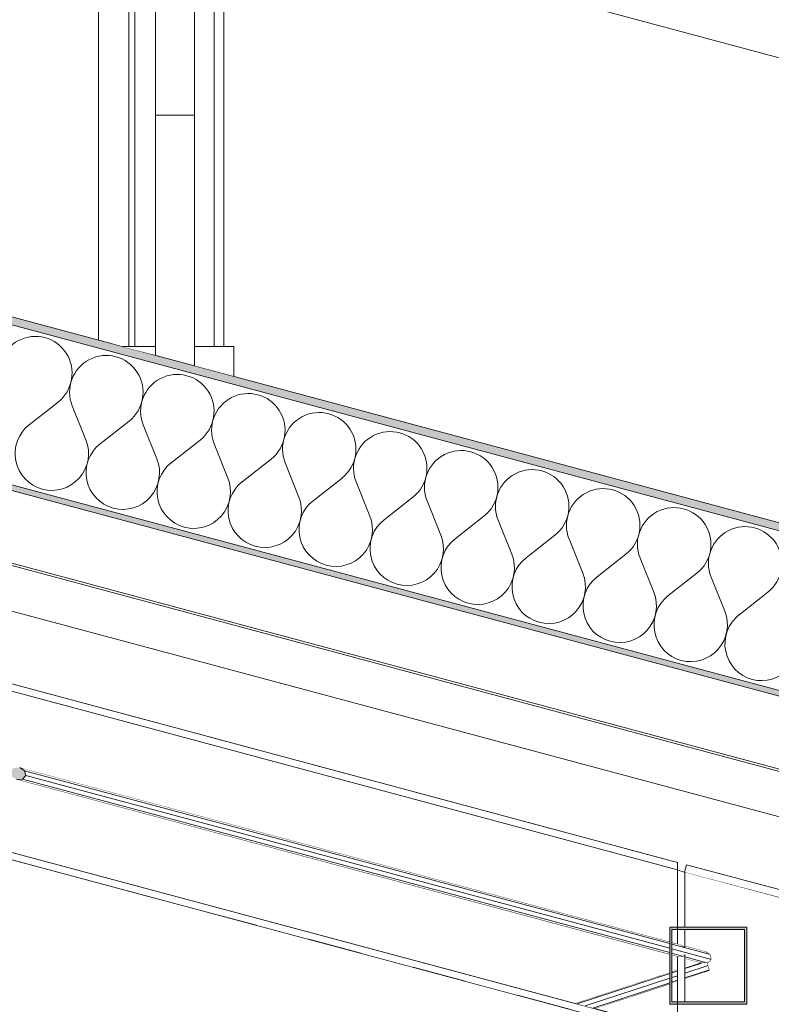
# Model space of a CAD drawing. Header units: millimetres. Extents: x -12989 to 381814, y -50461 to 30884.
# Tile 107 of 111: x 377293 to 378267, y -40435 to -39159. Entities that reach past the tile are written whole.
import ezdxf

# ---------------------------------------------------------------- set-up
doc = ezdxf.new("R2010")
doc.units = ezdxf.units.MM
doc.header["$MEASUREMENT"] = 0
doc.linetypes.add('Przerywana Krótka I 01 I WSC', pattern=[140, 70, -70])
doc.linetypes.add('Wipeout_Contour', pattern=[1000, 0, -1000])
for name, color, linetype, lineweight in [('0_Nr_pióra__223', 7, 'Continuous', 13), ('AS_Belki.Import IFC_Nr_pióra__1', 7, 'Continuous', 13), ('AS_Belki.Import IFC_Nr_pióra__88', 7, 'Continuous', 13), ('AS_Belki.Import IFC_Nr_pióra__90', 7, 'Continuous', 13), ('AS_Blachy.Import IFC_Nr_pióra__4', 7, 'Continuous', 13), ('Nowe_A__DACHY_Nr_pióra__52', 7, 'Continuous', 15), ('Nowe_A__DACHY_Nr_pióra__72', 7, 'Continuous', 13), ('Nowe_A_WN_WYPOSAZENIE_Nr_pióra__4', 7, 'Continuous', 13), ('Nowe_A_WYM_Nr_pióra__1', 7, 'Continuous', 13), ('Nowe_A_WYM_Nr_pióra__45', 7, 'Continuous', 15), ('Nowe_A_WYM_Nr_pióra__85', 7, 'Continuous', 13)]:
    doc.layers.add(name, color=color, linetype=linetype, lineweight=lineweight)
for name, color, linetype in [('AS_Belki.Import IFC', 7, 'Continuous'), ('AS_Blachy.Import IFC', 7, 'Continuous'), ('Nowe_A__DACHY', 7, 'Continuous'), ('Nowe_A__SCIANY', 7, 'Continuous'), ('Nowe_A_WN_WYPOSAZENIE', 7, 'Continuous'), ('Nowe_A_WYM', 7, 'Continuous')]:
    doc.layers.add(name, color=color, linetype=linetype)
doc.layers.add('Nowe_A__DACHY_Nr_pióra__162', color=7, linetype='Continuous', lineweight=5, true_color=0x6a6a6a)
doc.layers.add('Nowe_A__DACHY_Nr_pióra__174', color=7, linetype='Continuous', lineweight=5, true_color=0x6a6a6a)
doc.styles.add('STYL_AUTOMATYCZNY_4', font='arial.ttf')
doc.dimstyles.new('STYL_AUTOMATYCZNY__2', dxfattribs={"dimtxt": 139.999998, "dimasz": 57, "dimexe": 0.18, "dimexo": 0.0625, "dimgap": 0, "dimtad": 1, "dimdec": 0, "dimlfac": 0.1, "dimzin": 0, "dimdsep": 46, "dimtxsty": 'STYL_AUTOMATYCZNY_4', "dimblk": 'ARROWHEAD_6', "dimblk1": 'ARROWHEAD_6', "dimblk2": 'ARROWHEAD_6', "dimcen": 0.09, "dimse1": 1, "dimse2": 1, "dimclrd": 7, "dimclre": 7, "dimclrt": 7, "dimadec": 0, "dimazin": 0, "dimtfac": 1, "dimtdec": 4, "dimtmove": 0, "dimatfit": 3, "dimfxl": 0, "dimtolj": 1, "dimtzin": 0, "dimarcsym": 0})

# ---------------------------------------------------------------- blocks, each defined once
blk = doc.blocks.new('ElemPrzekroju_3_1', base_point=(363535.4, -45960.6))
at = {"color": 254, "linetype": 'Wipeout_Contour', "lineweight": 0, "ltscale": 1891867.217201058}
blk.add_wipeout([(375165.5, -39680.6), (374487.3, -39680.6), (376120.6, -40640.6), (377380.8, -40640.6), (377995.6, -40438.9)], dxfattribs=at).dxf.layer = 'Nowe_A__SCIANY'
at = {"color": 254, "linetype": 'Wipeout_Contour', "lineweight": 0, "ltscale": 6828946.183969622}
blk.add_wipeout([(376015.6, -39680.6), (378145.4, -40251.3), (378145.4, -40261.6), (378154.4, -40264.1), (378157, -40254.4), (378325.4, -40299.5), (378325.4, -40277.8), (378288.8, -40268), (378306.9, -40200.3), (376570.2, -39735), (376552.6, -39800.7), (376606.7, -39815.2), (376611.3, -39797.8), (376613.3, -39798.3), (376608.1, -39817.6), (376550.1, -39802.1), (376568.2, -39734.5), (376367.1, -39680.6)], dxfattribs=at).dxf.layer = 'Nowe_A__SCIANY'
at = {"color": 254, "linetype": 'Wipeout_Contour', "lineweight": 0, "ltscale": 5703445.071453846}
blk.add_wipeout([(376599, -39680.6), (378322.4, -40142.4), (378325.4, -40131.3), (378325.4, -40104.6), (378332.6, -40104.6), (378340, -40076.7), (378278.2, -40060.1), (378273.6, -40077.5), (378271.6, -40077), (378276.8, -40057.7), (378342.5, -40075.3), (378334.6, -40104.6), (378385.4, -40104.6), (378385.4, -40064.8), (376951.7, -39680.6)], dxfattribs=at).dxf.layer = 'Nowe_A__SCIANY'
blk = doc.blocks.new('ElemPrzekroju_11_1', base_point=(363535.4, -45960.6))
at = {"color": 254, "linetype": 'Wipeout_Contour', "lineweight": 0, "ltscale": 1515404.826764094}
blk.add_wipeout([(376821.2, -39283.1), (376872, -39283.1), (376872, -38557), (376821.2, -38557)], dxfattribs=at).dxf.layer = 'Nowe_A_WN_WYPOSAZENIE'
at = {"color": 254, "linetype": 'Wipeout_Contour', "lineweight": 0, "ltscale": 1515618.144203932}
blk.add_wipeout([(376887.9, -39438.8), (376896.1, -39441), (376896.1, -38557), (376887.9, -38557)], dxfattribs=at).dxf.layer = 'Nowe_A_WN_WYPOSAZENIE'
at = {"color": 254, "linetype": 'Wipeout_Contour', "lineweight": 0, "ltscale": 1516741.272306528}
blk.add_wipeout([(377145, -39507.7), (377195.8, -39521.3), (377195.8, -38557), (377145, -38557)], dxfattribs=at).dxf.layer = 'Nowe_A_WN_WYPOSAZENIE'
at = {"color": 254, "linetype": 'Wipeout_Contour', "lineweight": 0, "ltscale": 1517821.764009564}
blk.add_wipeout([(377434.3, -38557), (377434.3, -39583.1), (377442.4, -39583.1), (377442.4, -38557)], dxfattribs=at).dxf.layer = 'Nowe_A_WN_WYPOSAZENIE'
at = {"color": 254, "linetype": 'Wipeout_Contour', "lineweight": 0, "ltscale": 1517981.54338207}
blk.add_wipeout([(377468.8, -39283.1), (377519.6, -39283.1), (377519.6, -38557), (377468.8, -38557)], dxfattribs=at).dxf.layer = 'Nowe_A_WN_WYPOSAZENIE'
at = {"color": 254, "linetype": 'Wipeout_Contour', "lineweight": 0, "ltscale": 1515214.662595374}
blk.add_wipeout([(376795.8, -38607.8), (376783.1, -38607.8), (376783.1, -39410.8), (376795.8, -39414.2)], dxfattribs=at).dxf.layer = 'Nowe_A_WN_WYPOSAZENIE'
at = {"color": 254, "linetype": 'Wipeout_Contour', "lineweight": 0, "ltscale": 1518281.594484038}
blk.add_wipeout([(377545, -38607.8), (377545, -39583.1), (377557.7, -39583.1), (377557.7, -38607.8)], dxfattribs=at).dxf.layer = 'Nowe_A_WN_WYPOSAZENIE'
at = {"color": 254, "linetype": 'Wipeout_Contour', "lineweight": 0, "ltscale": 1515063.853196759}
blk.add_wipeout([(376770.4, -38607.8), (376821.2, -38607.8), (376821.2, -38557), (376770.4, -38557)], dxfattribs=at).dxf.layer = 'Nowe_A_WN_WYPOSAZENIE'
at = {"color": 254, "linetype": 'Wipeout_Contour', "lineweight": 0, "ltscale": 1515424.051912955}
blk.add_wipeout([(376884.7, -38557), (376884.7, -38607.8), (376887.9, -38607.8), (376887.9, -38557)], dxfattribs=at).dxf.layer = 'Nowe_A_WN_WYPOSAZENIE'
at = {"color": 254, "linetype": 'Wipeout_Contour', "lineweight": 0, "ltscale": 1515713.113031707}
blk.add_wipeout([(376896.1, -39441), (376935, -39451.5), (376935, -38557), (376896.1, -38557)], dxfattribs=at).dxf.layer = 'Nowe_A_WN_WYPOSAZENIE'
at = {"color": 254, "linetype": 'Wipeout_Contour', "lineweight": 0, "ltscale": 1516209.043269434}
blk.add_wipeout([(377022.2, -38607.8), (377145, -38607.8), (377145, -38557), (377022.2, -38557)], dxfattribs=at).dxf.layer = 'Nowe_A_WN_WYPOSAZENIE'
at = {"color": 254, "linetype": 'Wipeout_Contour', "lineweight": 0, "ltscale": 1897223.158397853}
blk.add_wipeout([(377395.3, -38557), (377395.3, -39574.8), (377426.2, -39583.1), (377434.3, -39583.1), (377434.3, -38557)], dxfattribs=at).dxf.layer = 'Nowe_A_WN_WYPOSAZENIE'
at = {"color": 254, "linetype": 'Wipeout_Contour', "lineweight": 0, "ltscale": 1517667.786064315}
blk.add_wipeout([(377456.1, -38557), (377444.2, -38557), (377444.2, -38607.8), (377456.1, -38607.8)], dxfattribs=at).dxf.layer = 'Nowe_A_WN_WYPOSAZENIE'
at = {"color": 254, "linetype": 'Wipeout_Contour', "lineweight": 0, "ltscale": 1518045.095614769}
blk.add_wipeout([(377570.4, -38557), (377519.6, -38557), (377519.6, -38607.8), (377570.4, -38607.8)], dxfattribs=at).dxf.layer = 'Nowe_A_WN_WYPOSAZENIE'
at = {"color": 254, "linetype": 'Wipeout_Contour', "lineweight": 0, "ltscale": 1515584.054746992}
blk.add_wipeout([(376872, -39283.1), (376821.2, -39283.1), (376821.2, -39421), (376872, -39434.6)], dxfattribs=at).dxf.layer = 'Nowe_A_WN_WYPOSAZENIE'
at = {"color": 254, "linetype": 'Wipeout_Contour', "lineweight": 0, "ltscale": 1518463.838665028}
blk.add_wipeout([(377519.6, -39608.1), (377570.4, -39621.7), (377570.4, -39583.1), (377519.6, -39583.1)], dxfattribs=at).dxf.layer = 'Nowe_A_WN_WYPOSAZENIE'
at = {"layer": 'Nowe_A_WN_WYPOSAZENIE_Nr_pióra__4', "color": 7, "linetype": 'Continuous', "lineweight": 13}
for p, q in [((376821.2, -38557), (376770.4, -38557)), ((376770.4, -38607.8), (376770.4, -38557)), ((376821.2, -39283.1), (376821.2, -38557)), ((376896.1, -39441), (376896.1, -38557)), ((377145, -39507.7), (377145, -38557)), ((377570.4, -38557), (377519.6, -38557)), ((377570.4, -38607.8), (377570.4, -38557)), ((376821.2, -38607.8), (376770.4, -38607.8)), ((376783.1, -39410.8), (376783.1, -38607.8)), ((376795.8, -39414.2), (376795.8, -38607.8)), ((377570.4, -38607.8), (377519.6, -38607.8)), ((377545, -39583.1), (377545, -38607.8)), ((377557.7, -39583.1), (377557.7, -38607.8)), ((376821.2, -39421), (376821.2, -39283.1)), ((376821.2, -39283.1), (376872, -39283.1)), ((376872, -39434.6), (376872, -39283.1)), ((377570.4, -39621.7), (377570.4, -39583.1))]:
    blk.add_line(p, q, dxfattribs=at)
at = {"color": 254, "linetype": 'Wipeout_Contour', "lineweight": 0, "ltscale": 1515392.335884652}
blk.add_wipeout([(376884.7, -38607.8), (376884.7, -38557), (376872, -38557), (376872, -38607.8)], dxfattribs=at).dxf.layer = 'Nowe_A_WN_WYPOSAZENIE'
at = {"color": 254, "linetype": 'Wipeout_Contour', "lineweight": 0, "ltscale": 1515791.263644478}
blk.add_wipeout([(377022.2, -38557), (376935, -38557), (376935, -38607.8), (377022.2, -38607.8)], dxfattribs=at).dxf.layer = 'Nowe_A_WN_WYPOSAZENIE'
at = {"color": 254, "linetype": 'Wipeout_Contour', "lineweight": 0, "ltscale": 1517296.975337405}
blk.add_wipeout([(377318.6, -38557), (377318.6, -38607.8), (377395.3, -38607.8), (377395.3, -38557)], dxfattribs=at).dxf.layer = 'Nowe_A_WN_WYPOSAZENIE'
at = {"color": 254, "linetype": 'Wipeout_Contour', "lineweight": 0, "ltscale": 1517640.639327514}
blk.add_wipeout([(377442.4, -38557), (377442.4, -38607.8), (377444.2, -38607.8), (377444.2, -38557)], dxfattribs=at).dxf.layer = 'Nowe_A_WN_WYPOSAZENIE'
at = {"color": 254, "linetype": 'Wipeout_Contour', "lineweight": 0, "ltscale": 1517716.606769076}
blk.add_wipeout([(377468.8, -38607.8), (377468.8, -38557), (377456.1, -38557), (377456.1, -38607.8)], dxfattribs=at).dxf.layer = 'Nowe_A_WN_WYPOSAZENIE'
at = {"color": 254, "linetype": 'Wipeout_Contour', "lineweight": 0, "ltscale": 1138573.840425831}
blk.add_wipeout([(377426.2, -39583.1), (377468.8, -39594.5), (377468.8, -39583.1)], dxfattribs=at).dxf.layer = 'Nowe_A_WN_WYPOSAZENIE'
at = {"layer": 'Nowe_A_WN_WYPOSAZENIE_Nr_pióra__4', "color": 7, "linetype": 'Continuous', "lineweight": 13}
for p, q in [((376821.2, -38557), (376872, -38557)), ((376872, -39283.1), (376872, -38557)), ((376884.7, -38557), (376872, -38557)), ((376887.9, -38557), (376884.7, -38557)), ((376884.7, -38607.8), (376884.7, -38557)), ((376887.9, -38557), (376896.1, -38557)), ((376887.9, -39438.8), (376887.9, -38557)), ((376896.1, -38557), (376935, -38557)), ((376935, -39451.5), (376935, -38557)), ((377022.2, -38557), (376935, -38557)), ((377145, -38557), (377022.2, -38557)), ((377434.3, -38557), (377395.3, -38557)), ((377395.3, -39574.8), (377395.3, -38557)), ((377442.4, -38557), (377434.3, -38557)), ((377434.3, -39583.1), (377434.3, -38557)), ((377442.4, -39583.1), (377442.4, -38557)), ((377444.2, -38557), (377442.4, -38557)), ((377456.1, -38557), (377444.2, -38557)), ((377468.8, -38557), (377456.1, -38557)), ((377456.1, -38607.8), (377456.1, -38557)), ((377468.8, -38557), (377519.6, -38557)), ((376884.7, -38607.8), (376872, -38607.8)), ((376887.9, -38607.8), (376884.7, -38607.8)), ((377022.2, -38607.8), (376935, -38607.8)), ((377145, -38607.8), (377022.2, -38607.8)), ((377444.2, -38607.8), (377442.4, -38607.8)), ((377456.1, -38607.8), (377444.2, -38607.8)), ((377468.8, -38607.8), (377456.1, -38607.8))]:
    blk.add_line(p, q, dxfattribs=at)
at = {"color": 254, "linetype": 'Wipeout_Contour', "lineweight": 0, "ltscale": 1516899.891347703}
blk.add_wipeout([(377318.6, -38557), (377195.8, -38557), (377195.8, -38607.8), (377318.6, -38607.8)], dxfattribs=at).dxf.layer = 'Nowe_A_WN_WYPOSAZENIE'
at = {"color": 254, "linetype": 'Wipeout_Contour', "lineweight": 0, "ltscale": 1518196.602174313}
blk.add_wipeout([(377468.8, -39283.1), (377468.8, -39594.5), (377519.6, -39608.1), (377519.6, -39283.1)], dxfattribs=at).dxf.layer = 'Nowe_A_WN_WYPOSAZENIE'
at = {"layer": 'Nowe_A_WN_WYPOSAZENIE_Nr_pióra__4', "color": 7, "linetype": 'Continuous', "lineweight": 13}
for p, q in [((377195.8, -38557), (377145, -38557)), ((377195.8, -39521.3), (377195.8, -38557)), ((377318.6, -38557), (377195.8, -38557)), ((377395.3, -38557), (377318.6, -38557)), ((377468.8, -39283.1), (377468.8, -38557)), ((377519.6, -39283.1), (377519.6, -38557)), ((377318.6, -38607.8), (377195.8, -38607.8)), ((377395.3, -38607.8), (377318.6, -38607.8)), ((377468.8, -39583.1), (377468.8, -39283.1)), ((377468.8, -39283.1), (377519.6, -39283.1)), ((377519.6, -39608.1), (377519.6, -39283.1)), ((377468.8, -39583.1), (377426.2, -39583.1)), ((377468.8, -39594.5), (377468.8, -39583.1)), ((377570.4, -39583.1), (377519.6, -39583.1))]:
    blk.add_line(p, q, dxfattribs=at)
blk = doc.blocks.new('ElemPrzekroju_82_1', base_point=(363535.4, -45960.6))
at = {"color": 254, "linetype": 'Wipeout_Contour', "lineweight": 0, "ltscale": 1521625.319303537}
blk.add_wipeout([(378379.2, -40313.9), (378157, -40254.4), (378154.4, -40264.1), (378376.6, -40323.6)], dxfattribs=at).dxf.layer = 'AS_Blachy.Import IFC'
at = {"layer": 'AS_Blachy.Import IFC_Nr_pióra__4', "color": 7, "linetype": 'Continuous', "lineweight": 13}
for p, q in [((378157, -40254.4), (378154.4, -40264.1)), ((378379.2, -40313.9), (378157, -40254.4)), ((378375.6, -40323.3), (378155.2, -40264.3)), ((378379.2, -40313.9), (378376.6, -40323.6))]:
    blk.add_line(p, q, dxfattribs=at)
blk = doc.blocks.new('*X98', base_point=(363535.4, -45960.6))
at = {"layer": 'Nowe_A__DACHY_Nr_pióra__174', "color": 251, "linetype": 'Continuous', "lineweight": 5, "true_color": 0x6a6a6a}
for p, q in [((377342.7, -39654.9), (377305.2, -39684.3)), ((377361.1, -39659.8), (377378.8, -39704)), ((377434.7, -39679.5), (377397.2, -39708.9)), ((377453.1, -39684.4), (377470.8, -39728.6)), ((377526.7, -39704.2), (377489.2, -39733.6)), ((377545.1, -39709.1), (377562.8, -39753.3)), ((377618.7, -39728.8), (377581.2, -39758.2)), ((377637.1, -39733.7), (377654.8, -39777.9)), ((377710.7, -39753.5), (377673.2, -39782.9)), ((377729.1, -39758.4), (377746.8, -39802.6)), ((377802.6, -39778.1), (377765.2, -39807.5)), ((377821, -39783), (377838.8, -39827.2)), ((377894.6, -39802.8), (377857.2, -39832.2)), ((377913, -39807.7), (377930.8, -39851.9)), ((377986.6, -39827.4), (377949.2, -39856.8)), ((378005, -39832.3), (378022.8, -39876.5)), ((378078.6, -39852.1), (378041.2, -39881.5)), ((378097, -39857), (378114.8, -39901.2)), ((378170.6, -39876.7), (378133.2, -39906.1)), ((378189, -39881.6), (378206.8, -39925.8)), ((378262.6, -39901.4), (378225.2, -39930.8))]:
    blk.add_line(p, q, dxfattribs=at)
for centre, start, end in [((377313.3, -39617.4), 308.1301, 201.8699), ((377405.3, -39642.1), 308.1301, 201.8699), ((377497.3, -39666.7), 308.1301, 201.8699), ((377589.3, -39691.4), 308.1301, 201.8699), ((377681.2, -39716), 308.1301, 201.8699), ((377334.6, -39721.7), 128.1301, 255), ((377773.2, -39740.7), 308.1301, 201.8699), ((377334.6, -39721.7), 255, 21.8699), ((377426.6, -39746.4), 128.1301, 255), ((377865.2, -39765.3), 308.1301, 201.8699), ((377426.6, -39746.4), 255, 21.8699), ((377518.6, -39771), 128.1301, 255), ((377957.2, -39790), 308.1301, 201.8699), ((377518.6, -39771), 255, 21.8699), ((377610.6, -39795.7), 128.1301, 255), ((377610.6, -39795.7), 255, 21.8699), ((378049.2, -39814.6), 308.1301, 201.8699), ((377702.6, -39820.3), 128.1301, 255), ((377702.6, -39820.3), 255, 21.8699), ((378141.2, -39839.2), 308.1301, 201.8699), ((377794.6, -39845), 128.1301, 255), ((378233.2, -39863.9), 308.1301, 201.8699), ((377794.6, -39845), 255, 21.8699), ((377886.6, -39869.6), 128.1301, 255), ((377886.6, -39869.6), 255, 21.8699), ((377978.6, -39894.3), 128.1301, 255), ((377978.6, -39894.3), 255, 21.8699), ((378070.6, -39918.9), 128.1301, 255), ((378070.6, -39918.9), 255, 21.8699), ((378162.6, -39943.6), 128.1301, 255), ((378162.6, -39943.6), 255, 21.8699), ((378254.6, -39968.2), 128.1301, 255), ((378254.6, -39968.2), 255, 21.8699)]:
    blk.add_arc(centre, 47.6, start, end, dxfattribs=at)
blk = doc.blocks.new('*X99', base_point=(363535.4, -45960.6))
at = {"layer": 'Nowe_A__DACHY_Nr_pióra__162', "linetype": 'Continuous', "lineweight": 5, "true_color": 0x6a6a6a}
blk.add_hatch(color=251, dxfattribs=at).paths.add_polyline_path([(371035.4, -38095.3), (378565.4, -40113), (378565.4, -40105.7), (371035.4, -38088.1)])
blk = doc.blocks.new('ElemPrzekroju_84_1', base_point=(363535.4, -45960.6))
at = {"layer": 'Nowe_A__DACHY_Nr_pióra__162', "linetype": 'Continuous', "lineweight": 0, "true_color": 0x353535}
blk.add_hatch(color=250, dxfattribs=at).paths.add_polyline_path([(371035.4, -37870.7), (371035.4, -37881), (378565.4, -39898.7), (378565.4, -39888.3)])
at = {"color": 254, "linetype": 'Wipeout_Contour', "lineweight": 0, "ltscale": 1507295.401129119}
blk.add_wipeout([(371035.4, -38088.1), (378565.4, -40105.7), (378565.4, -39898.7), (371035.4, -37881)], dxfattribs=at).dxf.layer = 'Nowe_A__DACHY'
at = {"layer": 'Nowe_A__DACHY', "lineweight": 0}
blk.add_blockref('*X98', (363535.4, -45960.6), dxfattribs=at)
at = {"color": 254, "linetype": 'Wipeout_Contour', "lineweight": 0, "ltscale": 1507339.749444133}
blk.add_wipeout([(371035.4, -38095.3), (378565.4, -40113), (378565.4, -40105.7), (371035.4, -38088.1)], dxfattribs=at).dxf.layer = 'Nowe_A__DACHY'
at = {"layer": 'Nowe_A__DACHY_Nr_pióra__52', "color": 7, "linetype": 'Continuous', "lineweight": 15}
for p, q in [((371035.4, -37870.7), (378565.4, -39888.3)), ((371035.4, -37881), (378565.4, -39898.7)), ((371035.4, -38088.1), (378565.4, -40105.7))]:
    blk.add_line(p, q, dxfattribs=at)
at = {"layer": 'Nowe_A__DACHY_Nr_pióra__72', "color": 7, "linetype": 'Continuous', "lineweight": 13}
blk.add_line((371035.4, -38095.3), (378385.4, -40064.8), dxfattribs=at)
at = {"layer": 'Nowe_A__DACHY', "lineweight": 0}
blk.add_blockref('*X99', (363535.4, -45960.6), dxfattribs=at)
blk = doc.blocks.new('ElemPrzekroju_88_1', base_point=(363535.4, -45960.6))
at = {"color": 254, "linetype": 'Wipeout_Contour', "lineweight": 0, "ltscale": 1518231.614317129}
blk.add_wipeout([(376584.9, -39679.9), (378321.7, -40145.3), (378322.4, -40142.4), (376585.7, -39677)], dxfattribs=at).dxf.layer = 'AS_Belki.Import IFC'
at = {"color": 254, "linetype": 'Wipeout_Contour', "lineweight": 0, "ltscale": 1518212.92521639}
blk.add_wipeout([(376570.2, -39735), (378306.9, -40200.3), (378321.7, -40145.3), (376584.9, -39679.9)], dxfattribs=at).dxf.layer = 'AS_Belki.Import IFC'
at = {"layer": 'AS_Belki.Import IFC_Nr_pióra__90', "color": 7, "linetype": 'Continuous', "lineweight": 13}
for p, q in [((376584.9, -39679.9), (378321.7, -40145.3)), ((376585.7, -39677), (378322.4, -40142.4)), ((376570.2, -39735), (378306.9, -40200.3))]:
    blk.add_line(p, q, dxfattribs=at)
blk = doc.blocks.new('ElemPrzekroju_103_1', base_point=(363535.4, -45960.6))
at = {"color": 254, "linetype": 'Wipeout_Contour', "lineweight": 0, "ltscale": 4183492.569322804}
blk.add_wipeout([(378138.4, -40369.1), (378153.5, -40373.2), (378155.2, -40371.1), (378155.2, -40373.6), (378183.7, -40381.3), (378183.8, -40381.1), (378183.9, -40381.1), (378184, -40381.4), (378185.5, -40381.8), (378189.6, -40377), (378138.4, -40363.3)], dxfattribs=at).dxf.layer = 'AS_Belki.Import IFC'
at = {"color": 254, "linetype": 'Wipeout_Contour', "lineweight": 0, "ltscale": 1521269.607437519}
blk.add_wipeout([(378183.7, -40381.3), (378155.2, -40373.6), (378155.2, -40376.1), (378177.1, -40381.9)], dxfattribs=at).dxf.layer = 'AS_Belki.Import IFC'
at = {"color": 254, "linetype": 'Wipeout_Contour', "lineweight": 0, "ltscale": 1141003.516326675}
blk.add_wipeout([(378184, -40381.4), (378184.2, -40381.9), (378185.5, -40381.8)], dxfattribs=at).dxf.layer = 'AS_Belki.Import IFC'
at = {"color": 254, "linetype": 'Wipeout_Contour', "lineweight": 0, "ltscale": 1521248.355776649}
blk.add_wipeout([(378138.4, -40363.3), (378189.6, -40377), (378188.4, -40370.8), (378138.4, -40357.4)], dxfattribs=at).dxf.layer = 'AS_Belki.Import IFC'
at = {"layer": 'AS_Belki.Import IFC_Nr_pióra__90', "color": 7, "linetype": 'Continuous', "lineweight": 13}
for p, q in [((378183.7, -40381.3), (378177.1, -40381.9)), ((378183.7, -40381.3), (378183.9, -40381.1)), ((378184, -40381.4), (378185.5, -40381.8)), ((378185.5, -40381.8), (378184.2, -40381.9))]:
    blk.add_line(p, q, dxfattribs=at)
at = {"color": 254, "linetype": 'Wipeout_Contour', "lineweight": 0, "ltscale": 1521173.32809279}
blk.add_wipeout([(378138.4, -40371.6), (378146.5, -40373.7), (378153.5, -40373.2), (378138.4, -40369.1)], dxfattribs=at).dxf.layer = 'AS_Belki.Import IFC'
at = {"color": 254, "linetype": 'Wipeout_Contour', "lineweight": 0, "ltscale": 2662144.23819633}
blk.add_wipeout([(378155.2, -40359.5), (378155.2, -40361.4), (378150.7, -40358.3), (378138.4, -40355), (378138.4, -40357.4), (378188.4, -40370.8), (378182.7, -40366.9)], dxfattribs=at).dxf.layer = 'AS_Belki.Import IFC'
at = {"layer": 'AS_Belki.Import IFC_Nr_pióra__90', "color": 7, "linetype": 'Continuous', "lineweight": 13}
for p, q in [((378155.2, -40361.4), (378150.7, -40358.3)), ((378155.2, -40359.5), (378182.7, -40366.9)), ((378153.5, -40373.2), (378146.5, -40373.7)), ((378153.5, -40373.2), (378155.2, -40371.1)), ((378155.2, -40373.6), (378183.7, -40381.3)), ((378155.2, -40376.1), (378177.1, -40381.9)), ((378188.4, -40370.8), (378182.7, -40366.9)), ((378189.6, -40377), (378185.5, -40381.8)), ((378189.6, -40377), (378188.4, -40370.8))]:
    blk.add_line(p, q, dxfattribs=at)
at = {"color": 254, "linetype": 'Wipeout_Contour', "lineweight": 0, "ltscale": 1519414.131229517}
blk.add_wipeout([(378135.4, -40354.2), (377293, -40128.5), (377299.3, -40132.6), (378135.4, -40356.6)], dxfattribs=at).dxf.layer = 'AS_Belki.Import IFC'
at = {"color": 254, "linetype": 'Wipeout_Contour', "lineweight": 0, "ltscale": 1519423.862603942}
blk.add_wipeout([(377299.3, -40132.6), (377300.8, -40138.8), (378135.4, -40362.5), (378135.4, -40356.6)], dxfattribs=at).dxf.layer = 'AS_Belki.Import IFC'
at = {"color": 254, "linetype": 'Wipeout_Contour', "lineweight": 0, "ltscale": 1519423.345870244}
blk.add_wipeout([(377300.8, -40138.8), (377296.4, -40143.5), (378135.4, -40368.3), (378135.4, -40362.5)], dxfattribs=at).dxf.layer = 'AS_Belki.Import IFC'
at = {"color": 254, "linetype": 'Wipeout_Contour', "lineweight": 0, "ltscale": 1519412.890654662}
blk.add_wipeout([(377296.4, -40143.5), (377288.8, -40143.9), (378135.4, -40370.8), (378135.4, -40368.3)], dxfattribs=at).dxf.layer = 'AS_Belki.Import IFC'
at = {"layer": 'AS_Belki.Import IFC_Nr_pióra__90', "color": 7, "linetype": 'Continuous', "lineweight": 13}
for p, q in [((377293, -40128.5), (378135.4, -40354.2)), ((377299.3, -40132.6), (378135.4, -40356.6)), ((377288.8, -40143.9), (378135.4, -40370.8)), ((377296.4, -40143.5), (378135.4, -40368.3)), ((377300.8, -40138.8), (378135.4, -40362.5)), ((378138.4, -40355), (378150.7, -40358.3)), ((378138.4, -40357.4), (378188.4, -40370.8)), ((378138.4, -40363.3), (378189.6, -40377)), ((378138.4, -40369.1), (378153.5, -40373.2)), ((378138.4, -40371.6), (378146.5, -40373.7))]:
    blk.add_line(p, q, dxfattribs=at)
blk = doc.blocks.new('ElemPrzekroju_107_1', base_point=(363535.4, -45960.6))
at = {"color": 254, "linetype": 'Wipeout_Contour', "lineweight": 0, "ltscale": 3025711.51663975}
blk.add_wipeout([(373595.4, -39041.6), (373595.4, -39094.2), (374596.1, -39362.4), (374585.2, -39402.9), (378135.4, -40354.2), (378135.4, -40335.2), (378145.4, -40335.2), (378145.4, -40260.8)], dxfattribs=at).dxf.layer = 'AS_Belki.Import IFC'
at = {"color": 254, "linetype": 'Wipeout_Contour', "lineweight": 0, "ltscale": 2645755.463147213}
blk.add_wipeout([(373720.6, -39231.3), (373885, -39327.9), (378013.7, -40434.2), (378135.4, -40394.3), (378135.4, -40370.8), (374581.1, -39418.4), (374570.2, -39459)], dxfattribs=at).dxf.layer = 'AS_Belki.Import IFC'
at = {"color": 254, "linetype": 'Wipeout_Contour', "lineweight": 0, "ltscale": 1511822.940956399}
blk.add_wipeout([(373595.4, -39032.1), (373595.4, -39041.6), (378145.4, -40260.8), (378145.4, -40251.3)], dxfattribs=at).dxf.layer = 'AS_Belki.Import IFC'
at = {"color": 254, "linetype": 'Wipeout_Contour', "lineweight": 0, "ltscale": 1521153.165124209}
blk.add_wipeout([(378138.4, -40338.2), (378138.4, -40355), (378145.4, -40356.9), (378145.4, -40338.2)], dxfattribs=at).dxf.layer = 'AS_Belki.Import IFC'
at = {"color": 254, "linetype": 'Wipeout_Contour', "lineweight": 0, "ltscale": 1521168.147702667}
blk.add_wipeout([(378138.4, -40393.3), (378145.4, -40391), (378145.4, -40373.4), (378138.4, -40371.6)], dxfattribs=at).dxf.layer = 'AS_Belki.Import IFC'
at = {"color": 254, "linetype": 'Wipeout_Contour', "lineweight": 0, "ltscale": 1511914.75438734}
blk.add_wipeout([(373595.4, -39259.9), (378145.4, -40479), (378145.4, -40469.5), (373595.4, -39250.4)], dxfattribs=at).dxf.layer = 'AS_Belki.Import IFC'
at = {"layer": 'AS_Belki.Import IFC_Nr_pióra__90', "color": 7, "linetype": 'Continuous', "lineweight": 13}
for p, q in [((373595.4, -39032.1), (378145.4, -40251.3)), ((373595.4, -39041.6), (378145.4, -40260.8)), ((378145.4, -40251.3), (378145.4, -40260.8)), ((378145.4, -40260.8), (378145.4, -40261.6)), ((378145.4, -40391), (378138.4, -40393.3))]:
    blk.add_line(p, q, dxfattribs=at)
at = {"color": 254, "linetype": 'Wipeout_Contour', "lineweight": 0, "ltscale": 1901378.737600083}
blk.add_wipeout([(378145.4, -40435.2), (378135.4, -40435.2), (378135.4, -40408.6), (378037.7, -40440.7), (378145.4, -40469.5)], dxfattribs=at).dxf.layer = 'AS_Belki.Import IFC'
at = {"color": 254, "linetype": 'Wipeout_Contour', "lineweight": 0, "ltscale": 1521183.87595243}
blk.add_wipeout([(378138.4, -40432.2), (378145.4, -40432.2), (378145.4, -40405.3), (378138.4, -40407.6)], dxfattribs=at).dxf.layer = 'AS_Belki.Import IFC'
at = {"layer": 'AS_Belki.Import IFC_Nr_pióra__90', "color": 7, "linetype": 'Continuous', "lineweight": 13}
for p, q in [((373595.4, -39250.4), (378145.4, -40469.5)), ((373595.4, -39259.9), (378145.4, -40479)), ((378013.7, -40434.2), (378135.4, -40394.3)), ((378135.4, -40408.6), (378037.7, -40440.7)), ((378145.4, -40405.3), (378138.4, -40407.6))]:
    blk.add_line(p, q, dxfattribs=at)
blk = doc.blocks.new('ElemPrzekroju_108_1', base_point=(363535.4, -45960.6))
at = {"color": 254, "linetype": 'Wipeout_Contour', "lineweight": 0, "ltscale": 3042600.924750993}
blk.add_wipeout([(378155.2, -40395), (378185.2, -40385.1), (378183.9, -40381.1), (378183.8, -40381.1), (378183.7, -40381.3), (378177.1, -40381.9), (378176.9, -40381.9), (378155.2, -40389)], dxfattribs=at).dxf.layer = 'AS_Belki.Import IFC'
at = {"color": 254, "linetype": 'Wipeout_Contour', "lineweight": 0, "ltscale": 1521176.62457125}
blk.add_wipeout([(378138.4, -40406.4), (378145.4, -40404.1), (378145.4, -40398.2), (378138.4, -40400.5)], dxfattribs=at).dxf.layer = 'AS_Belki.Import IFC'
at = {"color": 254, "linetype": 'Wipeout_Contour', "lineweight": 0, "ltscale": 1521263.550819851}
blk.add_wipeout([(378155.2, -40387.9), (378155.2, -40389), (378176.9, -40381.9), (378175, -40381.4)], dxfattribs=at).dxf.layer = 'AS_Belki.Import IFC'
at = {"color": 254, "linetype": 'Wipeout_Contour', "lineweight": 0, "ltscale": 1521178.140315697}
blk.add_wipeout([(378145.4, -40404.1), (378138.4, -40406.4), (378138.4, -40407.6), (378145.4, -40405.3)], dxfattribs=at).dxf.layer = 'AS_Belki.Import IFC'
at = {"color": 254, "linetype": 'Wipeout_Contour', "lineweight": 0, "ltscale": 1521287.037640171}
blk.add_wipeout([(378185.2, -40385.1), (378155.2, -40395), (378155.2, -40400.9), (378187, -40390.5)], dxfattribs=at).dxf.layer = 'AS_Belki.Import IFC'
at = {"color": 254, "linetype": 'Wipeout_Contour', "lineweight": 0, "ltscale": 1521174.094762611}
blk.add_wipeout([(378138.4, -40400.5), (378145.4, -40398.2), (378145.4, -40392.2), (378138.4, -40394.5)], dxfattribs=at).dxf.layer = 'AS_Belki.Import IFC'
at = {"color": 254, "linetype": 'Wipeout_Contour', "lineweight": 0, "ltscale": 1520963.721597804}
blk.add_wipeout([(378135.4, -40407.4), (378035.7, -40440.1), (378037.7, -40440.7), (378135.4, -40408.6)], dxfattribs=at).dxf.layer = 'AS_Belki.Import IFC'
at = {"color": 254, "linetype": 'Wipeout_Contour', "lineweight": 0, "ltscale": 1521290.50575237}
blk.add_wipeout([(378155.2, -40400.9), (378155.2, -40402), (378187.3, -40391.5), (378187, -40390.5)], dxfattribs=at).dxf.layer = 'AS_Belki.Import IFC'
at = {"color": 254, "linetype": 'Wipeout_Contour', "lineweight": 0, "ltscale": 1521172.579278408}
blk.add_wipeout([(378138.4, -40394.5), (378145.4, -40392.2), (378145.4, -40391), (378138.4, -40393.3)], dxfattribs=at).dxf.layer = 'AS_Belki.Import IFC'
at = {"layer": 'AS_Belki.Import IFC_Nr_pióra__90', "color": 7, "linetype": 'Continuous', "lineweight": 13}
for p, q in [((378175, -40381.4), (378155.2, -40387.9)), ((378155.2, -40389), (378176.9, -40381.9)), ((378155.2, -40395), (378185.2, -40385.1)), ((378155.2, -40400.9), (378187, -40390.5)), ((378183.9, -40381.1), (378185.2, -40385.1)), ((378185.2, -40385.1), (378187, -40390.5)), ((378187, -40390.5), (378187.3, -40391.5)), ((378187.3, -40391.5), (378155.2, -40402))]:
    blk.add_line(p, q, dxfattribs=at)
at = {"color": 254, "linetype": 'Wipeout_Contour', "lineweight": 0, "ltscale": 1520916.027205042}
blk.add_wipeout([(378013.7, -40434.2), (378015.7, -40434.8), (378135.4, -40395.5), (378135.4, -40394.3)], dxfattribs=at).dxf.layer = 'AS_Belki.Import IFC'
at = {"color": 254, "linetype": 'Wipeout_Contour', "lineweight": 0, "ltscale": 1520950.65810996}
blk.add_wipeout([(378135.4, -40401.5), (378025.7, -40437.4), (378035.7, -40440.1), (378135.4, -40407.4)], dxfattribs=at).dxf.layer = 'AS_Belki.Import IFC'
at = {"color": 254, "linetype": 'Wipeout_Contour', "lineweight": 0, "ltscale": 1520928.966577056}
blk.add_wipeout([(378135.4, -40395.5), (378015.7, -40434.8), (378025.7, -40437.4), (378135.4, -40401.5)], dxfattribs=at).dxf.layer = 'AS_Belki.Import IFC'
at = {"layer": 'AS_Belki.Import IFC_Nr_pióra__90', "color": 7, "linetype": 'Continuous', "lineweight": 13}
for p, q in [((378015.7, -40434.8), (378135.4, -40395.5)), ((378025.7, -40437.4), (378135.4, -40401.5)), ((378138.4, -40394.5), (378145.4, -40392.2)), ((378138.4, -40400.5), (378145.4, -40398.2)), ((378035.7, -40440.1), (378135.4, -40407.4)), ((378138.4, -40406.4), (378145.4, -40404.1))]:
    blk.add_line(p, q, dxfattribs=at)
blk = doc.blocks.new('ElemPrzekroju_109_1', base_point=(363535.4, -45960.6))
at = {"color": 254, "linetype": 'Wipeout_Contour', "lineweight": 0, "ltscale": 6850611.265496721}
blk.add_wipeout([(378375.6, -40323.3), (378155.2, -40264.3), (378155.2, -40335.2), (378235.4, -40335.2), (378235.4, -40435.2), (378155.2, -40435.2), (378155.2, -41838), (378193.6, -41860.6), (378341.3, -41860.6), (378329.2, -41868.6), (378235.4, -41942.9), (378235.4, -41960.6), (378213.1, -41960.6), (378155.2, -42006.5), (378155.2, -45564.7), (378269.6, -45655.3), (378265.4, -45660.6), (378375.6, -45660.6)], dxfattribs=at).dxf.layer = 'AS_Belki.Import IFC'
at = {"color": 254, "linetype": 'Wipeout_Contour', "lineweight": 0, "ltscale": 4564001.817527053}
blk.add_wipeout([(378232.4, -40338.2), (378155.2, -40338.2), (378155.2, -40359.5), (378182.7, -40366.9), (378188.4, -40370.8), (378189.6, -40377), (378185.5, -40381.8), (378184.2, -40381.9), (378187.3, -40391.5), (378155.2, -40402), (378155.2, -40432.2), (378232.4, -40432.2)], dxfattribs=at).dxf.layer = 'AS_Belki.Import IFC'
at = {"color": 254, "linetype": 'Wipeout_Contour', "lineweight": 0, "ltscale": 1521166.239539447}
blk.add_wipeout([(378145.4, -40261.6), (378145.4, -40335.2), (378155.2, -40335.2), (378155.2, -40264.3)], dxfattribs=at).dxf.layer = 'AS_Belki.Import IFC'
at = {"color": 254, "linetype": 'Wipeout_Contour', "lineweight": 0, "ltscale": 1140935.808947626}
blk.add_wipeout([(378155.2, -40376.1), (378155.2, -40387.9), (378175, -40381.4)], dxfattribs=at).dxf.layer = 'AS_Belki.Import IFC'
at = {"layer": 'AS_Belki.Import IFC_Nr_pióra__88', "color": 7, "linetype": 'Continuous', "lineweight": 13}
for p, q in [((378154.4, -40264.1), (378145.4, -40261.6)), ((378155.2, -40264.3), (378154.4, -40264.1))]:
    blk.add_line(p, q, dxfattribs=at)
at = {"color": 254, "linetype": 'Wipeout_Contour', "lineweight": 0, "ltscale": 1901485.44141456}
blk.add_wipeout([(378145.4, -40356.9), (378150.7, -40358.3), (378155.2, -40361.4), (378155.2, -40338.2), (378145.4, -40338.2)], dxfattribs=at).dxf.layer = 'AS_Belki.Import IFC'
at = {"color": 254, "linetype": 'Wipeout_Contour', "lineweight": 0, "ltscale": 2281808.249333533}
blk.add_wipeout([(378146.5, -40373.7), (378145.4, -40373.4), (378145.4, -40432.2), (378155.2, -40432.2), (378155.2, -40371.1), (378153.5, -40373.2)], dxfattribs=at).dxf.layer = 'AS_Belki.Import IFC'
at = {"layer": 'AS_Belki.Import IFC_Nr_pióra__88', "color": 7, "linetype": 'Continuous', "lineweight": 13}
for p, q in [((378145.4, -40335.2), (378145.4, -40261.6)), ((378155.2, -40335.2), (378155.2, -40264.3)), ((378145.4, -40356.9), (378145.4, -40338.2)), ((378155.2, -40361.4), (378155.2, -40338.2)), ((378145.4, -40432.2), (378145.4, -40373.4)), ((378155.2, -40432.2), (378155.2, -40371.1))]:
    blk.add_line(p, q, dxfattribs=at)
blk = doc.blocks.new('ElemPrzekroju_128_1', base_point=(363535.4, -45960.6))
at = {"layer": 'AS_Belki.Import IFC', "linetype": 'Continuous', "lineweight": 0, "true_color": 0x000000}
blk.add_hatch(color=18, dxfattribs=at).paths.add_polyline_path([(377281, -40133.6), (377282.4, -40139.8), (377288.8, -40143.9), (377296.4, -40143.5), (377300.8, -40138.8), (377299.3, -40132.6), (377293, -40128.5), (377285.4, -40128.9)])
at = {"layer": 'AS_Belki.Import IFC_Nr_pióra__1', "color": 7, "linetype": 'Continuous', "lineweight": 13}
for p, q in [((377293, -40128.5), (377299.3, -40132.6)), ((377299.3, -40132.6), (377300.8, -40138.8)), ((377296.4, -40143.5), (377288.8, -40143.9)), ((377300.8, -40138.8), (377296.4, -40143.5))]:
    blk.add_line(p, q, dxfattribs=at)
blk = doc.blocks.new('ElemPrzekroju_132_1', base_point=(363535.4, -45960.6))
at = {"layer": 'AS_Belki.Import IFC', "linetype": 'Continuous', "lineweight": 0, "true_color": 0x000000}
h = blk.add_hatch(color=18, dxfattribs=at)
h.paths.add_polyline_path([(378135.4, -40335.2), (378135.4, -40435.2), (378235.4, -40435.2), (378235.4, -40335.2)])
h.paths.add_polyline_path([(378138.4, -40432.2), (378138.4, -40338.2), (378232.4, -40338.2), (378232.4, -40432.2)], flags=0)
at = {"layer": 'AS_Belki.Import IFC_Nr_pióra__1', "color": 7, "linetype": 'Continuous', "lineweight": 13}
for p, q in [((378135.4, -40335.2), (378135.4, -40435.2)), ((378235.4, -40335.2), (378135.4, -40335.2)), ((378138.4, -40338.2), (378138.4, -40432.2)), ((378232.4, -40338.2), (378138.4, -40338.2)), ((378232.4, -40338.2), (378232.4, -40432.2)), ((378235.4, -40335.2), (378235.4, -40435.2)), ((378235.4, -40435.2), (378135.4, -40435.2)), ((378232.4, -40432.2), (378138.4, -40432.2))]:
    blk.add_line(p, q, dxfattribs=at)
blk = doc.blocks.new('*D189', base_point=(363535.4, -45960.6))
at = {"layer": 'Nowe_A_WYM_Nr_pióra__45', "color": 7, "linetype": 'Continuous', "lineweight": 15}
for p, q in [((379592.7, -37900.7), (379532.7, -37840.7)), ((379532.7, -39937.4), (379592.7, -39997.4))]:
    blk.add_line(p, q, dxfattribs=at)
at = {"layer": 'Nowe_A_WYM_Nr_pióra__85', "color": 7, "linetype": 'Continuous', "lineweight": 13}
for p, q in [((379562.7, -37870.7), (379562.7, -37825.7)), ((379619, -37870.7), (379506.5, -37870.7)), ((379562.7, -39967.4), (379562.7, -37870.7)), ((379619, -39967.4), (379506.5, -39967.4))]:
    blk.add_line(p, q, dxfattribs=at)
at = {"layer": 'Nowe_A_WYM_Nr_pióra__1', "color": 7, "lineweight": 13, "insert": (379534.7, -39079.2), "char_height": 140, "attachment_point": 7, "rotation": 90, "style": 'STYL_AUTOMATYCZNY_4'}
blk.add_mtext('\\A1;{\\pql;\\fArial|b0|i0|c238|p0;\\W1.000000;210}', dxfattribs=at)
blk = doc.blocks.new('ARROWHEAD_6')
at = {"color": 0, "linetype": 'Continuous', "lineweight": 0}
for p, q in [((-0.5, -0.5), (0.5, 0.5)), ((0, 0), (-1, 0))]:
    blk.add_line(p, q, dxfattribs=at)
blk = doc.blocks.new('*D197', base_point=(363535.4, -45960.6))
at = {"layer": 'Nowe_A_WYM_Nr_pióra__45', "color": 7, "linetype": 'Continuous', "lineweight": 15}
for p, q in [((371222.8, -37287.3), (371149.3, -37329.8)), ((378679.3, -39347.4), (378752.8, -39305))]:
    blk.add_line(p, q, dxfattribs=at)
at = {"layer": 'Nowe_A_WYM_Nr_pióra__85', "color": 7, "linetype": 'Continuous', "lineweight": 13}
for p, q in [((371171.5, -37362.9), (371200.6, -37254.2)), ((371142.6, -37296.9), (371186, -37308.6)), ((371186, -37308.6), (378716, -39326.2)), ((378701.5, -39380.5), (378730.6, -39271.9)), ((378716, -39326.2), (378759.5, -39337.9))]:
    blk.add_line(p, q, dxfattribs=at)
at = {"layer": 'Nowe_A_WYM_Nr_pióra__1', "color": 7, "lineweight": 13, "insert": (374803.6, -38248.9), "char_height": 140, "attachment_point": 7, "rotation": 345, "style": 'STYL_AUTOMATYCZNY_4'}
blk.add_mtext('\\A1;{\\pql;\\fArial|b0|i0|c238|p0;\\W1.000000;780}', dxfattribs=at)
blk = doc.blocks.new('*D228', base_point=(363535.4, -45960.6))
at = {"layer": 'Nowe_A_WYM_Nr_pióra__45', "color": 7, "linetype": 'Continuous', "lineweight": 15}
for p, q in [((371410.9, -38783.8), (371350.9, -38723.8)), ((371350.9, -45930.6), (371410.9, -45990.6))]:
    blk.add_line(p, q, dxfattribs=at)
at = {"layer": 'Nowe_A_WYM_Nr_pióra__85', "color": 7, "linetype": 'Continuous', "lineweight": 13}
for p, q in [((371380.9, -38753.8), (371380.9, -38708.8)), ((371437.2, -38753.8), (371324.7, -38753.8)), ((371380.9, -45960.6), (371380.9, -38753.8)), ((371437.2, -45960.6), (371324.7, -45960.6))]:
    blk.add_line(p, q, dxfattribs=at)
at = {"layer": 'Nowe_A_WYM_Nr_pióra__1', "color": 7, "lineweight": 13, "insert": (371352.9, -42517.4), "char_height": 140, "attachment_point": 7, "rotation": 90, "style": 'STYL_AUTOMATYCZNY_4'}
blk.add_mtext('\\A1;{\\pql;\\fArial|b0|i0|c238|p0;\\W1.000000;721}', dxfattribs=at)

msp = doc.modelspace()

# ---------------------------------------------------------------- block references
at = {"layer": 'Nowe_A__SCIANY', "lineweight": 0}
msp.add_blockref('ElemPrzekroju_3_1', (363535.4, -45960.6), dxfattribs=at)

# ---------------------------------------------------------------- next in the draw order: block references
at = {"layer": 'AS_Blachy.Import IFC', "lineweight": 0}
msp.add_blockref('ElemPrzekroju_82_1', (363535.4, -45960.6), dxfattribs=at)
at = {"layer": 'Nowe_A_WN_WYPOSAZENIE', "lineweight": 0}
msp.add_blockref('ElemPrzekroju_11_1', (363535.4, -45960.6), dxfattribs=at)

# ---------------------------------------------------------------- next in the draw order: block references
at = {"layer": 'Nowe_A__DACHY', "lineweight": 0}
msp.add_blockref('ElemPrzekroju_84_1', (363535.4, -45960.6), dxfattribs=at)

# ---------------------------------------------------------------- next in the draw order: block references
at = {"layer": 'AS_Belki.Import IFC', "lineweight": 0}
msp.add_blockref('ElemPrzekroju_88_1', (363535.4, -45960.6), dxfattribs=at)

# ---------------------------------------------------------------- next in the draw order: block references
msp.add_blockref('ElemPrzekroju_103_1', (363535.4, -45960.6), dxfattribs=at)

# ---------------------------------------------------------------- next in the draw order: block references
msp.add_blockref('ElemPrzekroju_107_1', (363535.4, -45960.6), dxfattribs=at)

# ---------------------------------------------------------------- next in the draw order: block references
for name in ['ElemPrzekroju_128_1', 'ElemPrzekroju_108_1']:
    msp.add_blockref(name, (363535.4, -45960.6), dxfattribs=at)

# ---------------------------------------------------------------- next in the draw order: block references
msp.add_blockref('ElemPrzekroju_109_1', (363535.4, -45960.6), dxfattribs=at)

# ---------------------------------------------------------------- next in the draw order: dimensions: what is measured, and where the dimension line sits
at = {"layer": 'Nowe_A_WYM', "color": 7, "linetype": 'Continuous', "lineweight": 13}
for base, p1, p2, angle, picture, middle, turn in [((378716, -39326.2), (371035.4, -37870.7), (378565.4, -39888.3), 345, '*D197', (374976, -38222.6), 345), ((379562.7, -37870.7), (379562.7, -39967.4), (371035.4, -37870.7), 90, '*D189', (379464.7, -38919.4), 90)]:
    dim = msp.add_linear_dim(base=base, p1=p1, p2=p2, angle=angle, dimstyle='STYL_AUTOMATYCZNY__2', dxfattribs=at)
    dim.commit()
    dim.dimension.update_dxf_attribs({"geometry": picture, "text_midpoint": middle, "dimtype": 160, "text_rotation": turn})

# ---------------------------------------------------------------- next in the draw order: linework, layer by layer
at = {"layer": '0_Nr_pióra__223', "color": 7, "linetype": 'Przerywana Krótka I 01 I WSC', "lineweight": 13}
msp.add_lwpolyline([(371041.4, -38347.8), (371041.4, -38575.5), (378145.4, -40479), (378145.4, -40251.3)], close=True, dxfattribs=at)

# ---------------------------------------------------------------- next in the draw order: block references
at = {"layer": 'AS_Belki.Import IFC', "lineweight": 0}
msp.add_blockref('ElemPrzekroju_132_1', (363535.4, -45960.6), dxfattribs=at)

# ---------------------------------------------------------------- next in the draw order: dimensions: what is measured, and where the dimension line sits
at = {"layer": 'Nowe_A_WYM', "color": 7, "linetype": 'Continuous', "lineweight": 13}
dim = msp.add_linear_dim(base=(371380.9, -38753.8), p1=(381359.7, -45960.6), p2=(371035.4, -38753.8), angle=90, dimstyle='STYL_AUTOMATYCZNY__2', dxfattribs=at)
dim.commit()
dim.dimension.update_dxf_attribs({"geometry": '*D228', "text_midpoint": (371282.9, -42357.5), "dimtype": 160, "text_rotation": 90})

doc.saveas('drawing.dxf')
